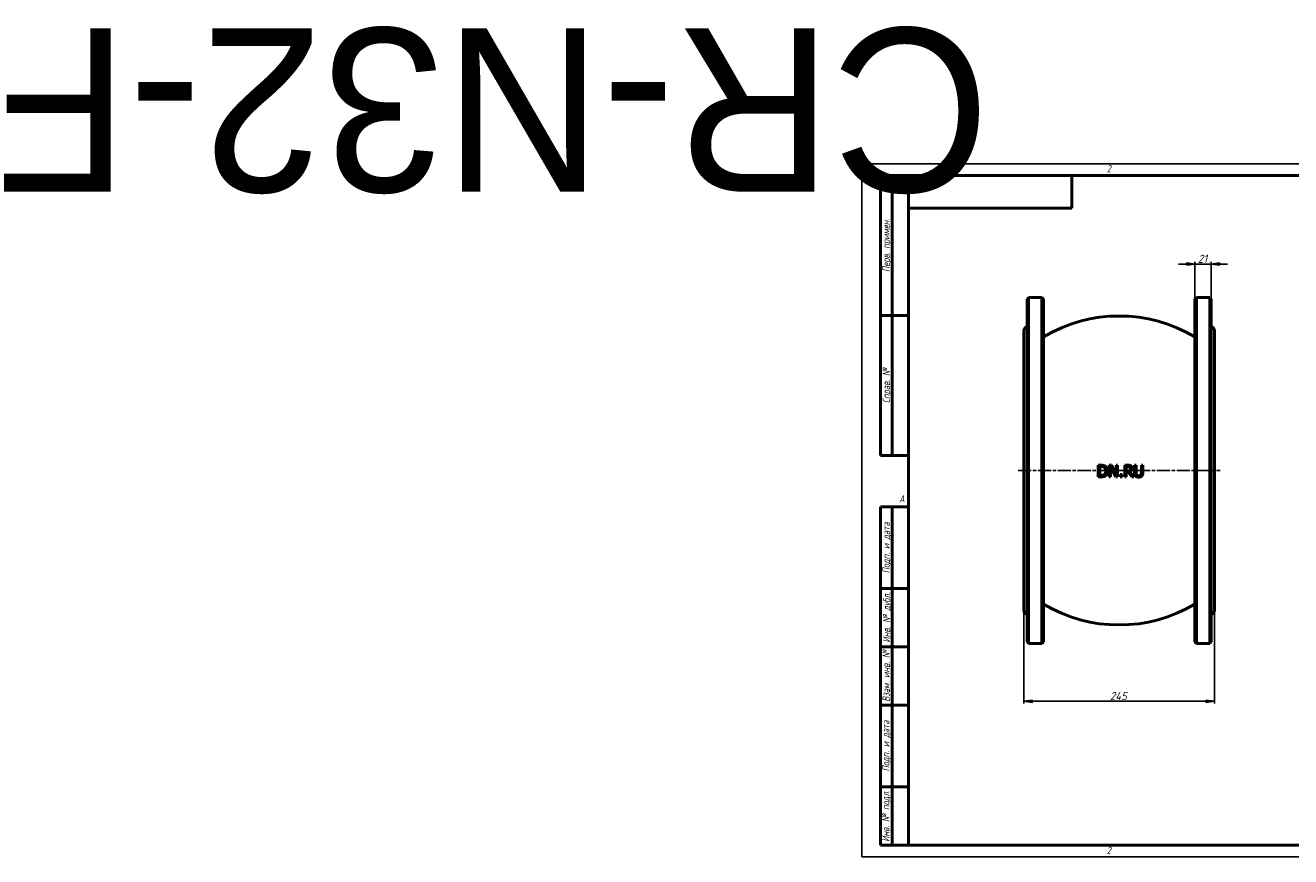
# Model space of a CAD drawing. Header units: millimetres. Extents: x -1076 to 6907, y -208 to 1069.
# Tile 1 of 3: x -1076 to 551, y 0 to 1069. Entities that reach past the tile are written whole.
import ezdxf
from ezdxf.enums import TextEntityAlignment as Align

# ---------------------------------------------------------------- set-up
doc = ezdxf.new("R2018")
doc.units = ezdxf.units.MM
doc.header["$LTSCALE"] = 3
doc.linetypes.add('CHAIN', pattern=[0.7087, 0.4724, -0.0591, 0.1181, -0.0591])
for name, color, linetype, lineweight in [('Видимый контур (ГОСТ)', 7, 'Continuous', 50), ('Кромка (ГОСТ)', 7, 'Continuous', 50), ('Обозначение (ГОСТ)', 7, 'Continuous', 25), ('Осевая линия (ГОСТ)', 7, 'Continuous', 25), ('Размер (ГОСТ)', 7, 'Continuous', 25), ('Эскизная геометрия (ГОСТ)', 7, 'Continuous', 50)]:
    doc.layers.add(name, color=color, linetype=linetype, lineweight=lineweight)
doc.styles.add('Альтернативный текст (ГОСТ)', font='arial.ttf', dxfattribs={"width": 0.8})
doc.styles.add('Обычный текст (ГОСТ)', font='GOST Common Italic.ttf')
doc.dimstyles.new('Обычный (ГОСТ)', dxfattribs={"dimscale": 3, "dimtxt": 3.5, "dimasz": 3.5, "dimexe": 1, "dimexo": 0, "dimgap": 0.5, "dimtad": 1, "dimrnd": 1e-08, "dimtxsty": 'Обычный текст (ГОСТ)', "dimblk": 'Filled-1', "dimcen": 0.09, "dimdle": 15, "dimclrd": 256, "dimclre": 256, "dimclrt": 256, "dimazin": 2, "dimtfac": 0.714286, "dimtdec": 3, "dimtmove": 0, "dimatfit": 3, "dimfxl": 1, "dimtolj": 1, "dimlwd": 25, "dimlwe": 25, "dimarcsym": 0})

# ---------------------------------------------------------------- blocks, each defined once
blk = doc.blocks.new('Рамки ГОСТ - Рамка')
at = {"layer": 'Кромка (ГОСТ)', "lineweight": 25}
for p, q in [((0, 0), (0, 297)), ((0, 297), (420, 297)), ((420, 297), (420, 0)), ((420, 0), (0, 0))]:
    blk.add_line(p, q, dxfattribs=at)
at = {"layer": 'Кромка (ГОСТ)'}
for p, q in [((210, 292), (210, 297)), ((415, 292), (20, 292)), ((20, 292), (20, 5)), ((415, 5), (415, 292)), ((20, 5), (415, 5)), ((210, 5), (210, 0))]:
    blk.add_line(p, q, dxfattribs=at)
at = {"layer": 'Кромка (ГОСТ)', "char_height": 3.17, "attachment_point": 1, "style": 'Альтернативный текст (ГОСТ)'}
for s, insert, width in [('\\fGOST Common|b0|i1;{\\H3.1700;2}', (105, 296.5), 5.2328), ('\\fGOST Common|b0|i1;{\\H3.1700;1}', (315.02, 296.44), 5.2327), ('\\fGOST Common|b0|i1;{\\H3.1700;A}', (16, 155), 5.1335), ('\\fGOST Common|b0|i1;{\\H3.1700;A}', (416, 148.5), 5.0704), ('\\fGOST Common|b0|i1;{\\H3.1700;2}', (104.99, 4.3), 5.2328), ('\\fGOST Common|b0|i1;{\\H3.1700;1}', (315, 4.14), 6.6287), ('\\fGOST Common|b0|i1;{\\H3.1700;Формат А3}', (370, 4.39), 25.2103)]:
    blk.add_mtext(s, dxfattribs=dict(at, insert=insert, width=width))
blk = doc.blocks.new('ГОСТ - Доп. графы 1')
at = {"layer": 'Эскизная геометрия (ГОСТ)'}
for p, q in [((-12, 0), (-12, 145)), ((-12, 145), (0, 145)), ((-7, 145), (-7, 0)), ((-12, 110), (-7, 110)), ((-7, 110), (0, 110)), ((-12, 85), (-7, 85)), ((-7, 85), (0, 85)), ((-12, 60), (-7, 60)), ((-7, 60), (0, 60)), ((-12, 25), (-7, 25)), ((-7, 25), (0, 25)), ((0, 0), (-12, 0))]:
    blk.add_line(p, q, dxfattribs=at)
at = {"layer": 'Обозначение (ГОСТ)', "char_height": 3.17, "attachment_point": 5, "rotation": 90, "style": 'Альтернативный текст (ГОСТ)'}
for s, insert, width in [('\\fGOST Common|b0|i1;{\\H3.1700;Подп. и дата}', (-9.37, 127.41), 34.7679), ('\\fGOST Common|b0|i1;{\\H3.1700;Инв. № дубл.}', (-8.95, 97.55), 24.8438), ('\\fGOST Common|b0|i1;{\\H3.1700;Взам. инв. №}', (-9.58, 72.53), 24.8669), ('\\fGOST Common|b0|i1;{\\H3.1700;Подп. и дата}', (-9.5, 42.47), 35.1486), ('\\fGOST Common|b0|i1;{\\H3.1700;Инв. № подл.}', (-9.5, 12.41), 24.9618)]:
    blk.add_mtext(s, dxfattribs=dict(at, insert=insert, width=width))
at = {"layer": 'Обозначение (ГОСТ)', "lineweight": 30, "flags": 17}
for tag, p in [('Подп._и_дата_2', (-3.53, 127.51)), ('Инв._номер_дубликата', (-3.41, 97.47)), ('Взамен_инв._номера', (-3.46, 72.53)), ('Подп._и_дата_1', (-3.42, 42.35)), ('ИНВЕНТАРНЫЙ_НОМЕР', (-3.33, 12.68))]:
    blk.add_attdef(tag, text='', height=3.17, rotation=90, dxfattribs=at).set_placement(p, align=Align.MIDDLE_CENTER)
blk = doc.blocks.new('ГОСТ - Доп. графы 2')
at = {"layer": 'Эскизная геометрия (ГОСТ)'}
for p, q in [((-12, 0), (-12, 120)), ((-12, 120), (0, 120)), ((-7, 0), (-7, 120)), ((-12, 60), (0, 60)), ((0, 0), (-12, 0))]:
    blk.add_line(p, q, dxfattribs=at)
at = {"layer": 'Обозначение (ГОСТ)', "char_height": 3.17, "attachment_point": 5, "rotation": 90, "style": 'Альтернативный текст (ГОСТ)'}
for s, insert, width in [('\\fGOST Common|b0|i1;{\\H3.1700;Перв. примен.}', (-9.19, 90.05), 60.0143), ('\\fGOST Common|b0|i1;{\\H3.1700;Справ. №}', (-9.1, 30), 59.9357)]:
    blk.add_mtext(s, dxfattribs=dict(at, insert=insert, width=width))
at = {"layer": 'Обозначение (ГОСТ)', "lineweight": 30, "flags": 17}
for tag, p in [('Первичная_применяемость', (-3.65, 90.03)), ('Справочный_номер', (-3.55, 30.02))]:
    blk.add_attdef(tag, text='', height=3.17, rotation=90, dxfattribs=at).set_placement(p, align=Align.MIDDLE_CENTER)
blk = doc.blocks.new('ГОСТ - Доп. графы 3')
at = {"layer": 'Эскизная геометрия (ГОСТ)'}
for p, q in [((0, 0), (70, 0)), ((70, 0), (70, -14)), ((70, -14), (0, -14))]:
    blk.add_line(p, q, dxfattribs=at)
at = {"layer": 'Обозначение (ГОСТ)', "lineweight": 30}
blk.add_attdef('ОБОЗНАЧЕНИЕ', text='', height=5, rotation=180, dxfattribs=at).set_placement((34.94, -6.97), align=Align.MIDDLE_CENTER)
blk = doc.blocks.new('Filled-1')
at = {"color": 0}
for p, q in [((0, 0), (-1, 0.14)), ((-1, 0.14), (-1, -0.14)), ((-1, 0), (0, 0)), ((-1, -0.14), (0, 0))]:
    blk.add_line(p, q, dxfattribs=at)
at = {"color": 0, "flags": 128}
blk.add_lwpolyline([(-1, -0.14), (0, 0), (-1, 0.14), (-1, -0.14)], dxfattribs=at)
at = {"color": 0}
blk.add_solid([(-1, -0.14), (0, 0), (-1, 0.14), (-1, -0.14)], dxfattribs=at)
blk = doc.blocks.new('*D9')
at = {"layer": 'Defpoints', "color": 0, "linetype": 'Continuous', "transparency": 16777216}
for p in [(208.4, 316.7), (453.4, 316.7), (453.4, 199.8)]:
    blk.add_point(p, dxfattribs=at)
at = {"layer": 'Размер (ГОСТ)', "linetype": 'Continuous', "lineweight": 25, "transparency": 16777216}
for p, q in [((208.4, 316.7), (208.4, 196.8)), ((453.4, 316.7), (453.4, 196.8)), ((218.9, 199.8), (442.9, 199.8))]:
    blk.add_line(p, q, dxfattribs=at)
at = {"layer": 'Размер (ГОСТ)', "linetype": 'Continuous', "lineweight": 25, "transparency": 16777216, "xscale": 10.5, "yscale": 10.5, "zscale": 10.5, "rotation": 180}
blk.add_blockref('Filled-1', (208.4, 199.8), dxfattribs=at)
at = {"layer": 'Размер (ГОСТ)', "linetype": 'Continuous', "lineweight": 25, "transparency": 16777216, "xscale": 10.5, "yscale": 10.5, "zscale": 10.5}
blk.add_blockref('Filled-1', (453.4, 199.8), dxfattribs=at)
at = {"layer": 'Размер (ГОСТ)', "linetype": 'Continuous', "lineweight": 25, "transparency": 16777216, "insert": (319, 211.8), "char_height": 10.5, "attachment_point": 1, "style": 'Обычный текст (ГОСТ)'}
blk.add_mtext('\\A1;245', dxfattribs=at)
blk = doc.blocks.new('*D10')
at = {"layer": 'Defpoints', "color": 0, "linetype": 'Continuous', "transparency": 16777216}
for p in [(449.4, 762.2), (428.4, 717.2), (449.4, 717.2)]:
    blk.add_point(p, dxfattribs=at)
at = {"layer": 'Размер (ГОСТ)', "linetype": 'Continuous', "lineweight": 25, "transparency": 16777216}
for p, q in [((428.4, 717.2), (428.4, 765.2)), ((449.4, 717.2), (449.4, 765.2)), ((417.9, 762.2), (407.4, 762.2)), ((428.4, 762.2), (449.4, 762.2)), ((459.9, 762.2), (470.4, 762.2))]:
    blk.add_line(p, q, dxfattribs=at)
at = {"layer": 'Размер (ГОСТ)', "linetype": 'Continuous', "lineweight": 25, "transparency": 16777216, "xscale": 10.5, "yscale": 10.5, "zscale": 10.5}
blk.add_blockref('Filled-1', (428.4, 762.2), dxfattribs=at)
at = {"layer": 'Размер (ГОСТ)', "linetype": 'Continuous', "lineweight": 25, "transparency": 16777216, "xscale": 10.5, "yscale": 10.5, "zscale": 10.5, "rotation": 180}
blk.add_blockref('Filled-1', (449.4, 762.2), dxfattribs=at)
at = {"layer": 'Размер (ГОСТ)', "linetype": 'Continuous', "lineweight": 25, "transparency": 16777216, "insert": (432.2, 774.2), "char_height": 10.5, "attachment_point": 1, "style": 'Обычный текст (ГОСТ)'}
blk.add_mtext('\\A1;21', dxfattribs=at)

msp = doc.modelspace()

# ---------------------------------------------------------------- linework, layer by layer
at = {"layer": 'Видимый контур (ГОСТ)'}
for p, q in [((212.389, 717.176), (214.389, 719.176)), ((212.389, 276.176), (212.389, 717.176)), ((214.389, 719.176), (214.389, 274.176)), ((214.389, 719.176), (231.389, 719.176)), ((231.389, 274.176), (231.389, 719.176)), ((233.389, 717.176), (231.389, 719.176)), ((233.389, 717.176), (233.389, 276.176)), ((428.389, 717.176), (430.389, 719.176)), ((428.389, 276.176), (428.389, 717.176)), ((430.389, 719.176), (430.389, 274.176)), ((430.389, 719.176), (447.389, 719.176)), ((447.389, 274.176), (447.389, 719.176)), ((449.389, 717.176), (447.389, 719.176)), ((449.389, 717.176), (449.389, 276.176)), ((208.389, 316.676), (208.389, 676.676)), ((453.389, 676.676), (453.389, 316.676)), ((307.415, 503.54), (303.999, 503.54)), ((303.999, 488.54), (303.999, 503.54)), ((303.999, 488.54), (307.451, 488.54)), ((305.993, 501.814), (307.512, 501.814)), ((305.993, 501.814), (305.993, 490.266)), ((307.512, 490.266), (305.993, 490.266)), ((320.823, 503.54), (317.99, 503.54)), ((317.99, 488.54), (317.99, 503.54)), ((317.99, 488.54), (319.85, 488.54)), ((319.85, 501.474), (319.85, 488.54)), ((319.85, 501.474), (326.487, 488.54)), ((326.864, 491.664), (320.823, 503.54)), ((326.487, 488.54), (328.724, 488.54)), ((328.724, 503.54), (326.864, 503.54)), ((326.864, 491.664), (326.864, 503.54)), ((328.724, 503.54), (328.724, 488.54)), ((334.558, 491.409), (332.152, 491.409)), ((332.152, 488.54), (332.152, 491.409)), ((332.152, 488.54), (334.558, 488.54)), ((334.558, 491.409), (334.558, 488.54)), ((341.876, 503.54), (338.011, 503.54)), ((338.011, 488.54), (338.011, 503.54)), ((338.011, 488.54), (340.004, 488.54)), ((340.004, 501.814), (340.004, 496.174)), ((340.004, 501.814), (341.985, 501.814)), ((341.755, 496.174), (340.004, 496.174)), ((340.004, 494.509), (340.004, 488.54)), ((340.004, 494.509), (342.289, 494.509)), ((342.289, 494.509), (347.03, 488.54)), ((349.619, 488.54), (344.283, 495.068)), ((347.03, 488.54), (349.619, 488.54)), ((352.622, 503.54), (350.628, 503.54)), ((350.628, 494.18), (350.628, 503.54)), ((352.622, 503.54), (352.622, 494.18)), ((361.483, 503.54), (359.49, 503.54)), ((359.49, 494.132), (359.49, 503.54)), ((361.483, 503.54), (361.483, 494.18)), ((212.389, 276.176), (214.389, 274.176)), ((214.389, 274.176), (231.389, 274.176)), ((233.389, 276.176), (231.389, 274.176)), ((428.389, 276.176), (430.389, 274.176)), ((430.389, 274.176), (447.389, 274.176)), ((449.389, 276.176), (447.389, 274.176))]:
    msp.add_line(p, q, dxfattribs=at)
for centre, radius, start, end in [((330.889, 505.356), 190, 59.125595, 120.874405), ((213.389, 676.676), 5, 101.536959, 180), ((448.389, 676.676), 5, 0, 78.463041), ((213.389, 316.676), 5, 180, 258.463041), ((330.889, 487.996), 190, 239.125595, 300.874405), ((448.389, 316.676), 5, 281.536959, 0)]:
    msp.add_arc(centre, radius, start, end, dxfattribs=at)
for points, knots in [([(312.788, 502.349), (312.391, 502.61), (311.959, 502.816), (310.766, 503.256), (310.13, 503.356), (309.09, 503.507), (308.209, 503.54), (307.415, 503.54)], [0, 0, 0, 0, 0.14307384, 0.14307384, 0.38383836, 0.38383836, 1.14069017, 1.14069017, 1.14069017, 1.14069017]), ([(307.451, 488.54), (309.62, 488.54), (310.62, 488.799), (311.701, 489.152), (312.248, 489.42), (312.763, 489.744)], [0, 0, 0, 0, 0.6556305, 0.6556305, 1.41015742, 1.41015742, 1.41015742, 1.41015742]), ([(307.512, 501.814), (308.875, 501.814), (309.637, 501.651), (310.593, 501.366), (311.046, 501.168), (311.475, 500.915)], [-0.301191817, -0.301191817, -0.301191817, -0.301191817, -0.150239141, -0.150239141, 0, 0, 0, 0]), ([(311.657, 491.263), (311.294, 491.008), (310.904, 490.808), (310.28, 490.587), (309.856, 490.453), (308.599, 490.292), (308.049, 490.266), (307.512, 490.266)], [-0.827153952, -0.827153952, -0.827153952, -0.827153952, -0.382497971, -0.382497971, -0.16235347, -0.16235347, 0, 0, 0, 0]), ([(311.475, 500.915), (311.872, 500.671), (312.224, 500.375), (312.833, 499.659), (313.073, 499.255), (313.429, 498.411), (313.548, 497.982), (313.712, 497.054), (313.748, 496.551), (313.748, 496.052)], [-0.564554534, -0.564554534, -0.564554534, -0.564554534, -0.424537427, -0.424537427, -0.282687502, -0.282687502, -0.149511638, -0.149511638, 0, 0, 0, 0]), ([(313.748, 496.052), (313.748, 495.297), (313.675, 494.51), (313.355, 493.418), (313.157, 492.878), (312.462, 491.911), (312.09, 491.555), (311.657, 491.263)], [-0.756401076, -0.756401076, -0.756401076, -0.756401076, -0.358309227, -0.358309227, -0.157416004, -0.157416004, 0, 0, 0, 0]), ([(312.763, 489.744), (313.156, 490.003), (313.514, 490.305), (314.172, 491.002), (314.462, 491.392), (315.022, 492.324), (315.332, 492.969), (315.741, 494.514), (315.827, 495.268), (315.827, 496.028)], [0, 0, 0, 0, 0.141983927, 0.141983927, 0.28854575, 0.28854575, 0.468740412, 0.468740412, 0.631982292, 0.631982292, 0.631982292, 0.631982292]), ([(315.827, 496.028), (315.827, 496.788), (315.755, 497.554), (315.414, 498.965), (315.171, 499.585), (314.574, 500.615), (314.277, 501.018), (313.589, 501.751), (313.206, 502.071), (312.788, 502.349)], [0, 0, 0, 0, 0.228125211, 0.228125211, 0.435448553, 0.435448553, 0.587552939, 0.587552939, 0.739476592, 0.739476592, 0.739476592, 0.739476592]), ([(344.465, 496.952), (344.252, 496.739), (344.007, 496.574), (343.639, 496.422), (343.361, 496.312), (342.458, 496.193), (342.104, 496.174), (341.755, 496.174)], [-0.797285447, -0.797285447, -0.797285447, -0.797285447, -0.273826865, -0.273826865, -0.104922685, -0.104922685, 0, 0, 0, 0]), ([(345.693, 502.75), (345.412, 502.932), (345.114, 503.084), (344.484, 503.316), (343.757, 503.54), (341.876, 503.54)], [0, 0, 0, 0, 0.100598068, 0.100598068, 0.201843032, 0.201843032, 0.201843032, 0.201843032]), ([(341.985, 501.814), (342.369, 501.814), (342.781, 501.795), (343.384, 501.703), (343.601, 501.654), (344.01, 501.507), (344.195, 501.417), (344.368, 501.304)], [-0.24739518, -0.24739518, -0.24739518, -0.24739518, -0.130635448, -0.130635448, -0.062090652, -0.062090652, 0, 0, 0, 0]), ([(344.283, 495.068), (344.784, 495.255), (345.256, 495.504), (346.162, 496.202), (346.495, 496.606), (346.942, 497.29), (347.111, 497.678), (347.344, 498.54), (347.395, 499.004), (347.395, 499.468)], [0, 0, 0, 0, 0.160897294, 0.160897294, 0.343677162, 0.343677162, 0.544634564, 0.544634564, 0.762489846, 0.762489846, 0.762489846, 0.762489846]), ([(344.368, 501.304), (344.537, 501.19), (344.689, 501.055), (344.818, 500.898), (344.861, 500.847), (344.898, 500.796), (344.931, 500.746), (344.964, 500.698), (344.992, 500.651), (345.018, 500.605), (345.043, 500.559), (345.065, 500.514), (345.085, 500.471), (345.098, 500.443), (345.11, 500.416), (345.12, 500.39), (345.19, 500.22), (345.239, 500.044), (345.27, 499.864), (345.302, 499.682), (345.316, 499.496), (345.316, 499.31)], [-0.201485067, -0.201485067, -0.201485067, -0.201485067, -0.159386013, -0.159386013, -0.159386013, -0.145722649, -0.145722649, -0.145722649, -0.132567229, -0.132567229, -0.132567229, -0.119417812, -0.119417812, -0.119417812, -0.110915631, -0.110915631, -0.110915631, -0.055808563, -0.055808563, -0.055808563, 0, 0, 0, 0]), ([(345.316, 499.31), (345.316, 499.057), (345.3, 498.801), (345.26, 498.551), (345.255, 498.523), (345.251, 498.495), (345.245, 498.467), (345.22, 498.326), (345.188, 498.196), (345.152, 498.077), (345.138, 498.033), (345.124, 497.99), (345.109, 497.949), (345.086, 497.881), (345.06, 497.817), (345.033, 497.756), (344.897, 497.45), (344.708, 497.182), (344.465, 496.952)], [-0.230699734, -0.230699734, -0.230699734, -0.230699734, -0.172327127, -0.172327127, -0.172327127, -0.165819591, -0.165819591, -0.165819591, -0.132748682, -0.132748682, -0.132748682, -0.120503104, -0.120503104, -0.120503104, -0.100529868, -0.100529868, -0.100529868, 0, 0, 0, 0]), ([(347.395, 499.468), (347.395, 499.861), (347.357, 500.259), (347.154, 501.053), (347.002, 501.349), (346.707, 501.818), (346.537, 502.032), (346.145, 502.425), (345.928, 502.598), (345.693, 502.75)], [0, 0, 0, 0, 0.11787334, 0.11787334, 0.245661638, 0.245661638, 0.371944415, 0.371944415, 0.500297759, 0.500297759, 0.500297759, 0.500297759]), ([(350.628, 494.18), (350.628, 492.923), (350.773, 491.971), (351.131, 490.947), (351.272, 490.65), (351.623, 490.093), (351.829, 489.84), (352.062, 489.61)], [0, 0, 0, 0, 0.377383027, 0.377383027, 0.542876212, 0.542876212, 0.707552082, 0.707552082, 0.707552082, 0.707552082]), ([(352.062, 489.61), (352.313, 489.359), (352.591, 489.144), (353.211, 488.775), (353.549, 488.628), (354.586, 488.301), (355.329, 488.224), (356.049, 488.224)], [0, 0, 0, 0, 0.106919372, 0.106919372, 0.217912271, 0.217912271, 0.436566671, 0.436566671, 0.436566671, 0.436566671]), ([(353.266, 491.154), (353.103, 491.4), (352.975, 491.665), (352.788, 492.222), (352.622, 492.835), (352.622, 494.18)], [0, 0, 0, 0, 0.08905354, 0.08905354, 0.176715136, 0.176715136, 0.176715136, 0.176715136]), ([(356.049, 489.926), (355.804, 489.926), (355.555, 489.94), (355.31, 489.974), (355.162, 489.995), (355.016, 490.023), (354.872, 490.059), (354.822, 490.072), (354.77, 490.087), (354.716, 490.103), (354.659, 490.121), (354.599, 490.141), (354.538, 490.163), (354.48, 490.185), (354.42, 490.209), (354.36, 490.236), (354.288, 490.268), (354.215, 490.304), (354.142, 490.345), (354.08, 490.379), (354.017, 490.417), (353.955, 490.459), (353.679, 490.644), (353.449, 490.875), (353.266, 491.154)], [-0.397039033, -0.397039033, -0.397039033, -0.397039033, -0.286613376, -0.286613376, -0.286613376, -0.219903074, -0.219903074, -0.219903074, -0.196878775, -0.196878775, -0.196878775, -0.172743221, -0.172743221, -0.172743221, -0.14994063, -0.14994063, -0.14994063, -0.123008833, -0.123008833, -0.123008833, -0.100369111, -0.100369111, -0.100369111, 0, 0, 0, 0]), ([(358.845, 491.154), (358.67, 490.889), (358.451, 490.669), (357.848, 490.261), (357.499, 490.144), (356.871, 489.971), (356.46, 489.926), (356.049, 489.926)], [0, 0, 0, 0, 0.095387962, 0.095387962, 0.219280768, 0.219280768, 0.430813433, 0.430813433, 0.430813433, 0.430813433]), ([(356.049, 488.224), (356.604, 488.224), (357.18, 488.265), (358.059, 488.451), (358.511, 488.577), (359.385, 489.043), (359.735, 489.301), (360.049, 489.61)], [0, 0, 0, 0, 0.167829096, 0.167829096, 0.271596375, 0.271596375, 0.354066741, 0.354066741, 0.354066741, 0.354066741]), ([(359.49, 494.132), (359.49, 492.817), (359.32, 492.209), (359.136, 491.663), (359.008, 491.4), (358.845, 491.154)], [0, 0, 0, 0, 0.394325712, 0.394325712, 0.809185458, 0.809185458, 0.809185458, 0.809185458]), ([(360.049, 489.61), (360.374, 489.921), (360.641, 490.277), (360.989, 490.952), (361.2, 491.436), (361.445, 492.901), (361.483, 493.551), (361.483, 494.18)], [0, 0, 0, 0, 0.135640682, 0.135640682, 0.228057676, 0.228057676, 0.295997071, 0.295997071, 0.295997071, 0.295997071])]:
    msp.add_open_spline(points, degree=3, knots=knots, dxfattribs=at)
at = {"layer": 'Осевая линия (ГОСТ)', "linetype": 'CHAIN', "ltscale": 11.993792}
msp.add_line((200.889, 496.676), (460.889, 496.676), dxfattribs=at)

# ---------------------------------------------------------------- block references
ref = msp.add_blockref('ГОСТ - Доп. графы 3', (60, 876), dxfattribs=dict(xscale=3, yscale=3, zscale=3))
lines = msp.add_mtext('CR-N32-F', dxfattribs={"layer": 'Обозначение (ГОСТ)', "insert": (164.826, 855.097), "char_height": 210.3745, "attachment_point": 1, "rotation": 180})
ref.add_attrib('ОБОЗНАЧЕНИЕ', '', (164.826, 855.097)).embed_mtext(lines)
at = {"xscale": 3, "yscale": 3, "zscale": 3}
for name, p in [('Рамки ГОСТ - Рамка', (0, 0)), ('ГОСТ - Доп. графы 2', (60, 516)), ('ГОСТ - Доп. графы 1', (60, 15))]:
    msp.add_blockref(name, p, dxfattribs=at)

# ---------------------------------------------------------------- dimensions: what is measured, and where the dimension line sits
at = {"layer": 'Размер (ГОСТ)', "linetype": 'Continuous', "lineweight": 25}
for base, p1, p2, override, picture, middle in [((449.389, 762.176), (428.389, 717.176), (449.389, 717.176), {"dimgap": 0.5, "dimdec": 2, "dimtol": 0, "dimlim": 0, "dimtp": 0, "dimtm": 0, "dimtdec": 3, "dimtofl": 1, "dimatfit": 1}, '*D10', (438.889, 762.176)), ((453.389, 199.766), (208.389, 316.676), (453.389, 316.676), {"dimgap": 0.5, "dimdec": 2, "dimtol": 0, "dimlim": 0, "dimtp": 0, "dimtm": 0, "dimtdec": 3, "dimtofl": 0, "dimatfit": 1}, '*D9', (330.889, 199.766))]:
    dim = msp.add_linear_dim(base=base, p1=p1, p2=p2, angle=180, dimstyle='Обычный (ГОСТ)', override=override, dxfattribs=at)
    dim.commit()
    dim.dimension.update_dxf_attribs({"geometry": picture, "text_midpoint": middle, "dimtype": 160})

doc.saveas('drawing.dxf')
